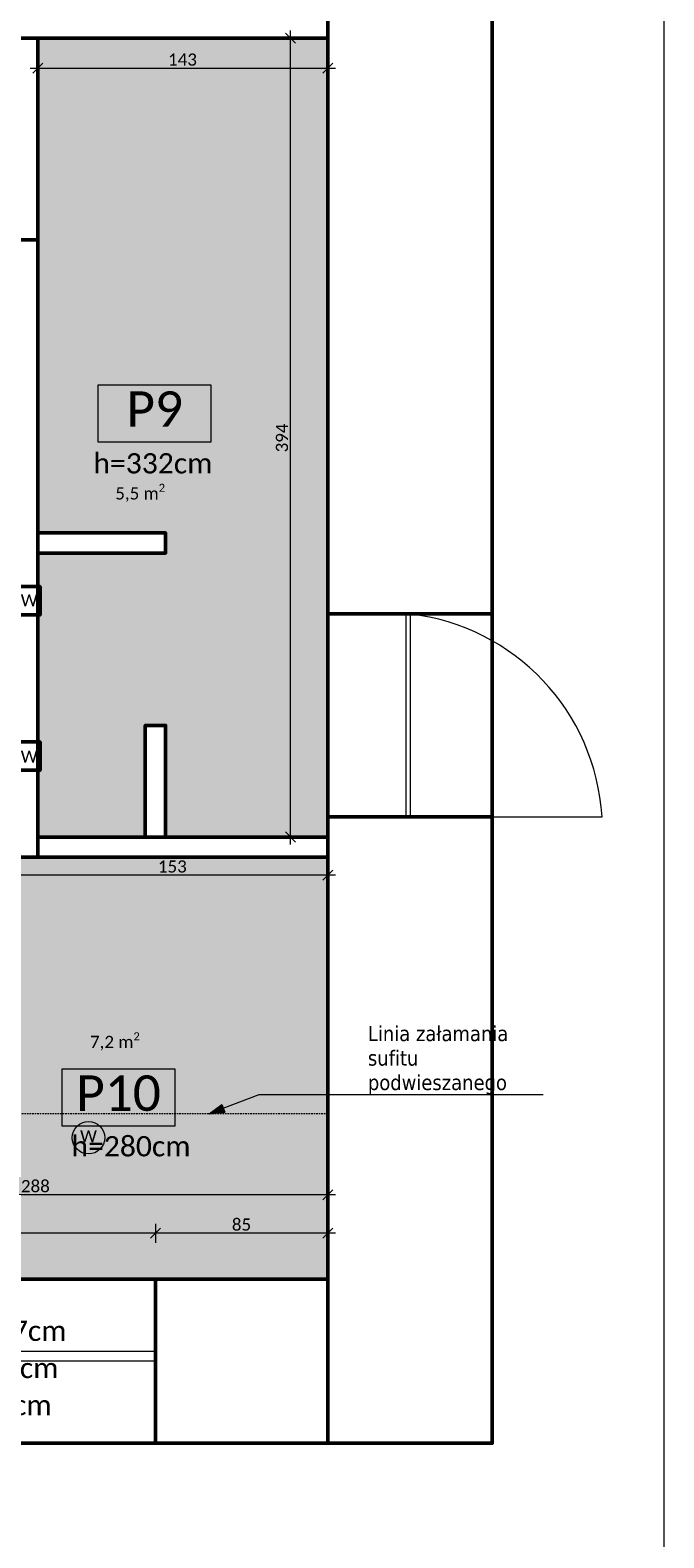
# Model space of a CAD drawing. Extents: x 70 to 2900, y 70 to 4130.
# Tile 5 of 7: x 2275 to 2900, y 814 to 2301. Entities that reach past the tile are written whole.
import ezdxf
from ezdxf.xclip import XClip

# ---------------------------------------------------------------- set-up
doc = ezdxf.new("R2010")
doc.units = 0
doc.header["$MEASUREMENT"] = 0
doc.header["$XCLIPFRAME"] = 0
doc.linetypes.add('Przerywana', pattern=[25, 15, -10])
for name, color, linetype, lineweight in [('!tekst_Nr_pióra__1', 7, 'Continuous', 50), ('!tekst_Nr_pióra__41', 7, 'Continuous', 13), ('299-A Wymiary Opisy_Nr_pióra__41', 7, 'Continuous', 13), ('299-A Wymiary Opisy_Nr_pióra__65', 7, 'Continuous', 5), ('810-G Ogólne_Nr_pióra__1', 7, 'Continuous', 50), ('810-G Ogólne_Nr_pióra__21', 7, 'Continuous', 13), ('810-G Ogólne_Nr_pióra__41', 7, 'Continuous', 13), ('arkusz_Nr_pióra__5', 7, 'Continuous', 15), ('OW_tabela_stałe_Nr_pióra__41', 7, 'Continuous', 13)]:
    doc.layers.add(name, color=color, linetype=linetype, lineweight=lineweight)
for name, color, linetype, lineweight, true_color in [('0_Nr_pióra__62', 7, 'Continuous', 9, 0xff2d2d), ('810-G Ogólne_Nr_pióra__45', 7, 'Continuous', 40, 0x54be0e), ('810-G Ogólne_Nr_pióra__64', 7, 'Continuous', 5, 0x9f9f9f), ('810-G Ogólne_Nr_pióra__85', 7, 'Continuous', 40, 0xe1b45e)]:
    doc.layers.add(name, color=color, linetype=linetype, lineweight=lineweight, true_color=true_color)
doc.layers.add('820-G Rysunki Obrazki', color=7, linetype='Continuous')
doc.styles.add('GENERATED_STYLE_1', font='calibril.ttf')
doc.styles.add('GENERATED_STYLE_2', font='tahoma.ttf')
doc.linetypes.add('Fala', pattern='A,0,[1,WSPL_R1_inwentaryzacja_stan istniejÄ…cy1.Shx,S=0.447972,R=0,X=0,Y=0],-56.444445,0', length=56.444445)

# ---------------------------------------------------------------- blocks, each defined once
blk = doc.blocks.new('Rysunek_2_2', base_point=(338.9, 2461.1))
at = {"layer": '!tekst_Nr_pióra__41', "linetype": 'Continuous', "lineweight": 13, "ltscale": 0.1}
blk.add_hatch(color=7, dxfattribs=at).paths.add_polyline_path([(2451.8, 1232.1), (2467.2, 1233.8), (2464.3, 1241.2)])
at = {"layer": '810-G Ogólne_Nr_pióra__85', "linetype": 'Continuous', "lineweight": 0, "ltscale": 0.1, "true_color": 0x382d17}
for points in [[(2282.9, 1805.1), (2408.9, 1805.1), (2408.9, 1785.1), (2282.9, 1785.1), (2282.9, 1505.1), (2388.9, 1505.1), (2388.9, 1615.1), (2408.9, 1615.1), (2408.9, 1505.1), (2568.9, 1505.1), (2568.9, 2293.1), (2282.9, 2293.1)], [(1996.9, 1069.1), (2262.9, 1069.1), (2568.9, 1069.1), (2568.9, 1485.1), (2262.9, 1485.1), (2262.9, 1673.1), (1996.9, 1673.1)]]:
    blk.add_hatch(color=29, dxfattribs=at).paths.add_polyline_path(points)
at = {"layer": '!tekst_Nr_pióra__41', "color": 7, "linetype": 'Continuous', "lineweight": 13, "ltscale": 0.1}
for p, q in [((2465.7, 1237.5), (2501.1, 1251.2)), ((2501.1, 1251.2), (2601.1, 1251.2)), ((2601.1, 1251.2), (2781, 1251.2)), ((2451.8, 1232.1), (2464.3, 1241.2)), ((2464.3, 1241.2), (2467.2, 1233.8)), ((2451.8, 1232.1), (2467.2, 1233.8))]:
    blk.add_line(p, q, dxfattribs=at)
at = {"layer": '0_Nr_pióra__62', "color": 20, "linetype": 'Continuous', "lineweight": 9, "ltscale": 0.1, "true_color": 0xff2d2d}
blk.add_circle((2332.9, 1208.5), 16, dxfattribs=at)
at = {"layer": '299-A Wymiary Opisy_Nr_pióra__65', "color": 7, "linetype": 'Continuous', "lineweight": 5, "ltscale": 0.1}
for p, q in [((2541.5, 2293.1), (2522.7, 2293.1)), ((2537.1, 2288.1), (2527.1, 2298.1)), ((2532.1, 2293.1), (2532.1, 2300.6)), ((2532.1, 1505.1), (2532.1, 2293.1)), ((2275.4, 2263.4), (2282.9, 2263.4)), ((2287.9, 2268.4), (2277.9, 2258.4)), ((2282.9, 2254), (2282.9, 2272.8)), ((2282.9, 2263.4), (2568.9, 2263.4)), ((2563.9, 2258.4), (2573.9, 2268.4)), ((2568.9, 2254), (2568.9, 2272.8)), ((2568.9, 2263.4), (2576.4, 2263.4)), ((2541.5, 1505.1), (2522.7, 1505.1)), ((2527.1, 1510.1), (2537.1, 1500.1)), ((2532.1, 1497.6), (2532.1, 1505.1)), ((2563.9, 1462.5), (2573.9, 1472.5)), ((2568.9, 1476.9), (2568.9, 1458.1)), ((2568.9, 1467.5), (2262.9, 1467.5)), ((2576.4, 1467.5), (2568.9, 1467.5)), ((2568.9, 1161.6), (2568.9, 1142.8)), ((2568.9, 1152.2), (1992.9, 1152.2)), ((2563.9, 1147.2), (2573.9, 1157.2)), ((2576.4, 1152.2), (2568.9, 1152.2)), ((2393.9, 1109.3), (2403.9, 1119.3)), ((2398.9, 1123.7), (2398.9, 1104.9)), ((2563.9, 1109.3), (2573.9, 1119.3)), ((2568.9, 1123.7), (2568.9, 1104.9)), ((2398.9, 1114.3), (2098.9, 1114.3)), ((2568.9, 1114.3), (2398.9, 1114.3)), ((2576.4, 1114.3), (2568.9, 1114.3))]:
    blk.add_line(p, q, dxfattribs=at)
at = {"layer": '810-G Ogólne_Nr_pióra__1', "color": 7, "linetype": 'Continuous', "lineweight": 50, "ltscale": 0.1, "flags": 128}
for points in [[(2568.9, 907.1), (2568.9, 3839.1), (2730.9, 3839.1), (2730.9, 907.1)], [(2568.9, 2451.1), (2051, 2451.1), (2052.9, 2293.1), (2568.9, 2293.1)], [(2262.9, 1485.1), (2262.9, 2293.1), (2282.9, 2293.1), (2282.9, 1485.1)], [(2282.9, 2094.1), (2262.9, 2094.1), (2262.9, 2293.1), (2282.9, 2293.1)], [(2282.9, 1805.1), (2408.9, 1805.1), (2408.9, 1785.1), (2282.9, 1785.1)], [(2408.9, 1505.1), (2408.9, 1615.1), (2388.9, 1615.1), (2388.9, 1505.1)], [(2282.9, 1485.1), (2568.9, 1485.1), (2568.9, 1505.1), (2282.9, 1505.1)], [(2568.9, 1069.1), (2568.9, 907.1), (398.9, 907.1), (398.9, 1069.1)], [(2398.9, 907.1), (2398.9, 1069.1), (2098.9, 1069.1), (2098.9, 907.1)], [(2568.9, 1069.1), (2568.9, 907.1), (2398.9, 907.1), (2398.9, 1069.1)]]:
    blk.add_lwpolyline(points, close=True, dxfattribs=at)
blk.add_lwpolyline([(2568.9, 1505.1), (2568.9, 1525.1), (2730.9, 1525.1), (2730.9, 1545.1), (2730.9, 1725.1), (2568.9, 1725.1)], dxfattribs=at)
at = {"layer": '810-G Ogólne_Nr_pióra__21', "color": 7, "linetype": 'Continuous', "lineweight": 13, "ltscale": 0.1, "flags": 128}
for points in [[(2649.9, 1725.1), (2649.9, 1525.1), (2645.9, 1525.1), (2645.9, 1725.1)], [(2398.9, 988.1), (2098.9, 988.1), (2098.9, 998.1), (2398.9, 998.1)]]:
    blk.add_lwpolyline(points, close=True, dxfattribs=at)
blk.add_lwpolyline([(2649.9, 1725.1), (2649.9, 1525.1), (2839.1, 1525.1, 0.36305)], format="xyb", close=True, dxfattribs=at)
at = {"layer": '810-G Ogólne_Nr_pióra__45', "color": 72, "linetype": 'Fala', "lineweight": 40, "ltscale": 0.1, "true_color": 0x54be0e}
for p, q in [((2568.9, 2293.1), (2461.6, 2293.1)), ((2568.9, 1986.1), (2568.9, 1828.8)), ((2568.9, 1485.1), (2568.9, 1374.9))]:
    blk.add_line(p, q, dxfattribs=at)
at = {"layer": '810-G Ogólne_Nr_pióra__64', "color": 253, "linetype": 'Continuous', "lineweight": 5, "ltscale": 0.1, "true_color": 0x9f9f9f}
for p, q in [((2282.9, 2293.1), (2568.9, 2293.1)), ((2282.9, 1805.1), (2282.9, 2293.1)), ((2568.9, 2293.1), (2568.9, 1505.1)), ((2408.9, 1805.1), (2282.9, 1805.1)), ((2408.9, 1785.1), (2408.9, 1805.1)), ((2282.9, 1785.1), (2408.9, 1785.1)), ((2282.9, 1505.1), (2282.9, 1785.1)), ((2388.9, 1615.1), (2388.9, 1505.1)), ((2408.9, 1615.1), (2388.9, 1615.1)), ((2408.9, 1505.1), (2408.9, 1615.1)), ((2388.9, 1505.1), (2282.9, 1505.1)), ((2568.9, 1505.1), (2408.9, 1505.1)), ((2568.9, 1485.1), (2262.9, 1485.1)), ((2568.9, 1069.1), (2568.9, 1485.1)), ((2262.9, 1069.1), (2568.9, 1069.1))]:
    blk.add_line(p, q, dxfattribs=at)
at = {"layer": '810-G Ogólne_Nr_pióra__64', "color": 253, "linetype": 'Przerywana', "lineweight": 5, "ltscale": 0.1, "true_color": 0x9f9f9f}
blk.add_line((2568.9, 1232.1), (1992.9, 1232.1), dxfattribs=at)
at = {"layer": 'OW_tabela_stałe_Nr_pióra__41', "color": 7, "linetype": 'Continuous', "lineweight": 13, "ltscale": 0.1}
for p, q in [((2453.9, 1950.8), (2342.2, 1950.8)), ((2342.2, 1950.8), (2342.2, 1894.8)), ((2453.9, 1894.8), (2453.9, 1950.8)), ((2342.2, 1894.8), (2453.9, 1894.8)), ((2418.3, 1276.2), (2306.7, 1276.2)), ((2306.7, 1276.2), (2306.7, 1220.2)), ((2418.3, 1220.2), (2418.3, 1276.2)), ((2306.7, 1220.2), (2418.3, 1220.2))]:
    blk.add_line(p, q, dxfattribs=at)
at = {"layer": '!tekst_Nr_pióra__1', "color": 7, "linetype": 'Continuous', "lineweight": 50, "insert": (2608.3, 1251.2), "char_height": 15, "width": 165.524, "attachment_point": 7, "line_spacing_factor": 0.965181, "style": 'GENERATED_STYLE_2'}
blk.add_mtext('\\A1;{\\pql;\\fTahoma|b0|i0|c238|p34;Linia załamania sufitu podwieszanego }', dxfattribs=at)
at = {"layer": '0_Nr_pióra__62', "color": 20, "linetype": 'Continuous', "lineweight": 9, "true_color": 0xff2d2d, "insert": (2332.9, 1215.9), "char_height": 12, "attachment_point": 2, "style": 'GENERATED_STYLE_1'}
blk.add_mtext('\\A1;{\\pqc;\\fCalibri Light|b0|i0|c238|p34;W}', dxfattribs=at)
at = {"layer": '299-A Wymiary Opisy_Nr_pióra__41', "color": 7, "linetype": 'Continuous', "lineweight": 13, "insert": (2266.3, 1154.6), "char_height": 12, "width": 29.184, "attachment_point": 7, "style": 'GENERATED_STYLE_1'}
blk.add_mtext('\\A1;{\\pql;\\fCalibri Light|b0|i0|c238|p34;288}', dxfattribs=at)
at = {"layer": '299-A Wymiary Opisy_Nr_pióra__65', "color": 7, "linetype": 'Continuous', "lineweight": 5, "char_height": 12, "attachment_point": 7, "style": 'GENERATED_STYLE_1'}
for s, insert, width in [('\\A1;{\\pql;\\fCalibri Light|b0|i0|c238|p34;143}', (2411.3, 2265.8), 29.184), ('\\A1;{\\pql;\\fCalibri Light|b0|i0|c238|p34;153}', (2401.3, 1469.9), 29.184), ('\\A1;{\\pql;\\fCalibri Light|b0|i0|c238|p34;85}', (2474.2, 1116.7), 19.456)]:
    blk.add_mtext(s, dxfattribs=dict(at, insert=insert, width=width))
at = {"layer": '299-A Wymiary Opisy_Nr_pióra__65', "color": 7, "linetype": 'Continuous', "lineweight": 5, "insert": (2529.7, 1884.5), "char_height": 12, "width": 29.184, "attachment_point": 7, "rotation": 90, "style": 'GENERATED_STYLE_1'}
blk.add_mtext('\\A1;{\\pql;\\fCalibri Light|b0|i0|c238|p34;394}', dxfattribs=at)
at = {"layer": '810-G Ogólne_Nr_pióra__41', "color": 7, "linetype": 'Continuous', "lineweight": 13, "char_height": 12, "attachment_point": 7, "style": 'GENERATED_STYLE_1'}
for s, insert in [('\\A1;{\\pql;\\fCalibri Light|b0|i0|c238|p34;5,5 m\\fCalibri Light|b0|i0|c238|p34;\\A1{\\H.66x;\\S2^  ;}}', (2359.3, 1834.5)), ('\\A1;{\\pql;\\fCalibri Light|b0|i0|c238|p34;7,2 m\\fCalibri Light|b0|i0|c238|p34;\\A1{\\H.66x;\\S2^  ;}}', (2334.4, 1293.5))]:
    blk.add_mtext(s, dxfattribs=dict(at, insert=insert))
at = {"layer": 'OW_tabela_stałe_Nr_pióra__41', "color": 7, "linetype": 'Continuous', "lineweight": 13, "attachment_point": 2, "style": 'GENERATED_STYLE_1'}
for s, insert, char_height in [('\\A1;{\\pqc;\\fCalibri Light|b0|i0|c238|p34;P\\fCalibri Light|b0|i0|c238|p34;9}', (2398.1, 1944.7), 35), ('\\A1;{\\pqc;\\fCalibri Light|b0|i0|c238|p34;h=332cm}', (2396.4, 1883.7), 20), ('\\A1;{\\pqc;\\fCalibri Light|b0|i0|c238|p34;W}', (2274.4, 1744.5), 12), ('\\A1;{\\pqc;\\fCalibri Light|b0|i0|c238|p34;W}', (2274.4, 1590.4), 12), ('\\A1;{\\pqc;\\fCalibri Light|b0|i0|c238|p34;P\\fCalibri Light|b0|i0|c238|p34;10}', (2362.5, 1270), 35), ('\\A1;{\\pqc;\\fCalibri Light|b0|i0|c238|p34;h=2\\fCalibri Light|b0|i0|c238|p34;80\\fCalibri Light|b0|i0|c238|p34;cm}', (2374.8, 1210.1), 20)]:
    blk.add_mtext(s, dxfattribs=dict(at, insert=insert, char_height=char_height))
at = {"layer": 'OW_tabela_stałe_Nr_pióra__41', "color": 7, "linetype": 'Continuous', "lineweight": 13, "insert": (2247.1, 1033.9), "char_height": 20, "attachment_point": 2, "line_spacing_factor": 0.924873, "style": 'GENERATED_STYLE_1'}
blk.add_mtext('\\A1;{\\pqc;\\fCalibri Light|b0|i0|c238|p34;h\\fCalibri Light|b0|i0|c238|p34;\\A1{\\H.66x;\\S ^ o;}\\fCalibri Light|b0|i0|c238|p34;=\\fCalibri Light|b0|i0|c238|p34;227\\fCalibri Light|b0|i0|c238|p34;cm\\P\\pqc;\\fCalibri Light|b0|i0|c238|p34;h\\fCalibri Light|b0|i0|c238|p34;\\A1{\\H.66x;\\S ^ p;}\\fCalibri Light|b0|i0|c238|p34;=\\fCalibri Light|b0|i0|c238|p34;89\\fCalibri Light|b0|i0|c238|p34;cm\\P\\pqc;\\fCalibri Light|b0|i0|c238|p34;h\\fCalibri Light|b0|i0|c238|p34;\\A1{\\H.66x;\\S ^ N;}\\fCalibri Light|b0|i0|c238|p34;=\\fCalibri Light|b0|i0|c238|p34;5\\fCalibri Light|b0|i0|c238|p34;cm}', dxfattribs=at)

msp = doc.modelspace()

# ---------------------------------------------------------------- linework, layer by layer
at = {"layer": '810-G Ogólne_Nr_pióra__1', "color": 224, "linetype": 'Continuous', "lineweight": 50, "ltscale": 0.1, "true_color": 0xa4007b}
for points in [[(2261.1, 1724.2), (2261.1, 1752.2), (2285.1, 1752.2), (2285.1, 1724.2)], [(2261.1, 1570.9), (2261.1, 1598.9), (2285.1, 1598.9), (2285.1, 1570.9)]]:
    msp.add_lwpolyline(points, close=True, dxfattribs=at)
at = {"layer": 'arkusz_Nr_pióra__5', "color": 7, "linetype": 'Continuous', "lineweight": 15, "ltscale": 0.1}
msp.add_lwpolyline([(70, 4130), (2900, 4130), (2900, 70), (70, 70)], close=True, dxfattribs=at)

# ---------------------------------------------------------------- block references
at = {"layer": '820-G Rysunki Obrazki', "color": 9, "linetype": 'Continuous', "lineweight": 5, "ltscale": 0.1, "true_color": 0xc2c2c2}
ref = msp.add_blockref('Rysunek_2_2', (338.9, 2461.1), dxfattribs=at)
XClip(ref).set_block_clipping_path([(76.2177858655, 698.8452069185), (2900, 4125.504166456)])

doc.saveas('drawing.dxf')
